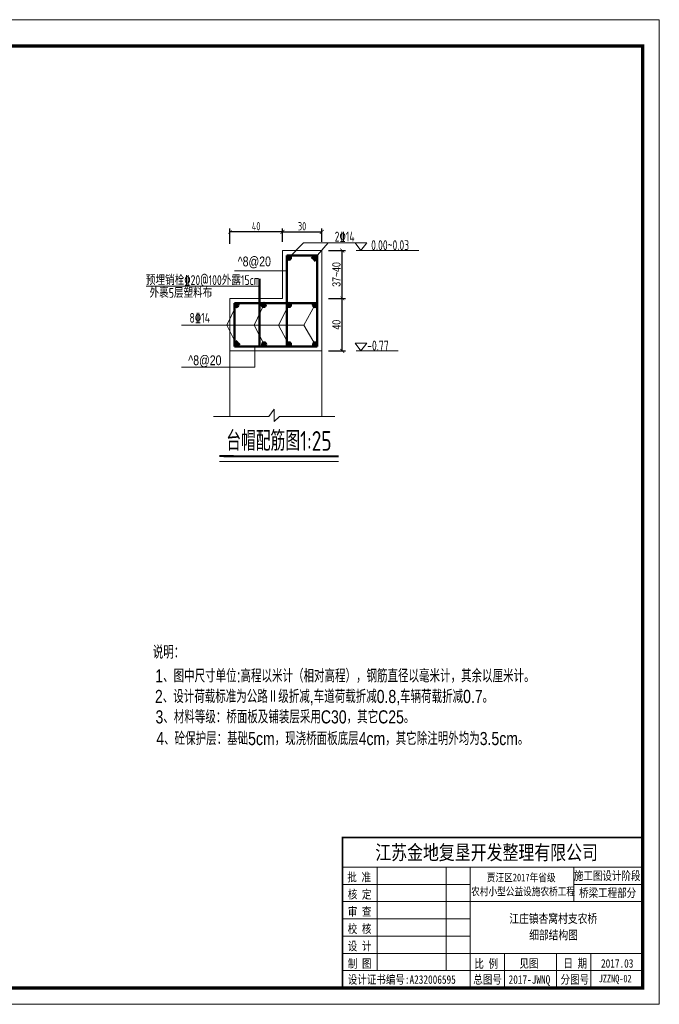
# Model space of a CAD drawing. Header units: inches. Extents: x 112594 to 193184, y 44995 to 116598.
# Tile 84 of 153: x 119131 to 121080, y 103116 to 106117. Entities that reach past the tile are written whole.
import ezdxf

# ---------------------------------------------------------------- set-up
doc = ezdxf.new("R2010")
doc.units = ezdxf.units.IN
doc.header["$MEASUREMENT"] = 0
doc.layers.get('0').update_dxf_attribs({"lineweight": 15})
doc.layers.add('1', color=7, linetype='Continuous')
for name, color, linetype, lineweight in [('BM1', 7, 'Continuous', 15), ('文字', 7, 'Continuous', 20), ('轮廓线', 1, 'Continuous', 40), ('配筋1', 1, 'Continuous', 50)]:
    doc.layers.add(name, color=color, linetype=linetype, lineweight=lineweight)
doc.styles.add('DIM_FONT', font='hztxt_e.shx', dxfattribs={"width": 0.8, "bigfont": 'hztxt.shx'})
doc.styles.add('hz-e', font='hztxt_e.shx', dxfattribs={"width": 0.75, "bigfont": 'hztxt.shx'})
doc.styles.add('HZTXT', font='tssdeng.shx', dxfattribs={"width": 0.75, "bigfont": 'hztxt.shx'})
doc.styles.add('图框', font='SIMFANG.TTF', dxfattribs={"width": 0.8, "height": 4})
doc.dimstyles.new('0.25', dxfattribs={"dimtxt": 25, "dimasz": 12, "dimexe": 10, "dimexo": 20, "dimgap": 5, "dimtad": 1, "dimdec": 0, "dimlfac": 0.25, "dimzin": 0, "dimdsep": 46, "dimtxsty": 'DIM_FONT', "dimblk": 'ARCHTICK', "dimcen": 0.09, "dimclrt": 7, "dimazin": 2, "dimtfac": 1, "dimtdec": 0, "dimtix": 1, "dimtmove": 2, "dimatfit": 3, "dimfxl": 1, "dimtolj": 1, "dimtzin": 0, "dimarcsym": 0})
doc.dimstyles.new('3', dxfattribs={"dimtxt": 25, "dimasz": 12, "dimexe": 10, "dimexo": 30, "dimgap": 5, "dimtad": 1, "dimdec": 0, "dimzin": 0, "dimdsep": 46, "dimtxsty": 'HZTXT', "dimblk": 'ARCHTICK', "dimcen": 0, "dimclrt": 7, "dimazin": 2, "dimtfac": 1, "dimtdec": 0, "dimtix": 1, "dimtmove": 2, "dimatfit": 3, "dimfxl": 250, "dimtolj": 1, "dimtzin": 0, "dimarcsym": 0})

# ---------------------------------------------------------------- blocks, each defined once
blk = doc.blocks.new('_ArchTick')
at = {"color": 0, "linetype": 'ByBlock', "const_width": 0.15}
blk.add_lwpolyline([(-0.5, -0.5), (0.5, 0.5)], dxfattribs=at)
blk = doc.blocks.new('*D2145')
at = {"color": 0, "lineweight": -2}
for p, q in [((119931.4, 105439.3), (119931.4, 105479.9)), ((119931.4, 105469.9), (120051.4, 105469.9)), ((120051.4, 105439.3), (120051.4, 105479.9))]:
    blk.add_line(p, q, dxfattribs=at)
at = {"color": 0, "lineweight": -2, "xscale": 12, "yscale": 12, "zscale": 12, "rotation": 180}
blk.add_blockref('_ArchTick', (119931.4, 105469.9), dxfattribs=at)
at = {"color": 0, "lineweight": -2, "xscale": 12, "yscale": 12, "zscale": 12}
blk.add_blockref('_ArchTick', (120051.4, 105469.9), dxfattribs=at)
at = {"color": 7, "insert": (119991.4, 105487.4), "char_height": 25, "attachment_point": 5, "style": 'HZTXT'}
blk.add_mtext('\\A1;30', dxfattribs=at)
blk = doc.blocks.new('*D2146')
at = {"color": 0, "lineweight": -2}
for p, q in [((119771.4, 105433.3), (119771.4, 105479.9)), ((119931.4, 105469.9), (119771.4, 105469.9)), ((119931.4, 105439.3), (119931.4, 105479.9))]:
    blk.add_line(p, q, dxfattribs=at)
at = {"color": 0, "lineweight": -2, "xscale": 12, "yscale": 12, "zscale": 12, "rotation": 180}
blk.add_blockref('_ArchTick', (119771.4, 105469.9), dxfattribs=at)
at = {"color": 0, "lineweight": -2, "xscale": 12, "yscale": 12, "zscale": 12}
blk.add_blockref('_ArchTick', (119931.4, 105469.9), dxfattribs=at)
at = {"color": 7, "insert": (119851.4, 105487.4), "char_height": 25, "attachment_point": 5, "style": 'HZTXT'}
blk.add_mtext('\\A1;40', dxfattribs=at)
blk = doc.blocks.new('*D2185')
at = {"color": 0, "lineweight": -2}
for p, q in [((120071.4, 105267.3), (120123.7, 105267.3)), ((120113.7, 105107.3), (120113.7, 105267.3)), ((120071.4, 105107.3), (120123.7, 105107.3))]:
    blk.add_line(p, q, dxfattribs=at)
at = {"color": 0, "lineweight": -2, "xscale": 12, "yscale": 12, "zscale": 12}
for p, rotation in [((120113.7, 105267.3), 90), ((120113.7, 105107.3), 270)]:
    blk.add_blockref('_ArchTick', p, dxfattribs=dict(at, rotation=rotation))
at = {"color": 7, "insert": (120096.2, 105187.3), "char_height": 25, "attachment_point": 5, "rotation": 90, "style": 'DIM_FONT'}
blk.add_mtext('\\A1;40', dxfattribs=at)
blk = doc.blocks.new('*D2186')
at = {"color": 0, "lineweight": -2}
for p, q in [((120071.4, 105413.3), (120123.7, 105413.3)), ((120113.7, 105267.3), (120113.7, 105413.3)), ((120071.4, 105267.3), (120123.7, 105267.3))]:
    blk.add_line(p, q, dxfattribs=at)
at = {"color": 0, "lineweight": -2, "xscale": 12, "yscale": 12, "zscale": 12}
for p, rotation in [((120113.7, 105413.3), 90), ((120113.7, 105267.3), 270)]:
    blk.add_blockref('_ArchTick', p, dxfattribs=dict(at, rotation=rotation))
at = {"color": 7, "insert": (120096.2, 105340.3), "char_height": 25, "attachment_point": 5, "rotation": 90, "style": 'DIM_FONT'}
blk.add_mtext('\\A1;37~40', dxfattribs=at)
blk = doc.blocks.new('三角形')
at = {"layer": '轮廓线', "color": 0, "lineweight": 20}
for p, q in [((24441.9, 199232.1), (24477.5, 199232.1)), ((24459.3, 199208.6), (24441.9, 199232.1)), ((24477.5, 199232.1), (24459.3, 199208.6))]:
    blk.add_line(p, q, dxfattribs=at)

msp = doc.modelspace()

# ---------------------------------------------------------------- hatches: boundary and pattern name
at = {"layer": '配筋1'}
for points in [[(119957.57949, 105391.44553, 1), (119945.4088, 105391.44553, 1)], [(120037.35645, 105391.44553, 1), (120025.18576, 105391.44553, 1)], [(119797.57949, 105247.17912, 1), (119785.4088, 105247.17912, 1)], [(119880.64608, 105247.29463, 1), (119868.47539, 105247.29463, 1)], [(119957.57949, 105247.29463, 1), (119945.4088, 105247.29463, 1)], [(120036.57737, 105246.95529, 1), (120024.40667, 105246.95529, 1)], [(119797.57949, 105127.40026, 1), (119785.4088, 105127.40026, 1)], [(119881.91077, 105127.40026, 1), (119869.74007, 105127.40026, 1)], [(119957.57949, 105127.40026, 1), (119945.4088, 105127.40026, 1)], [(120037.31992, 105127.40026, 1), (120025.14922, 105127.40026, 1)]]:
    msp.add_hatch(color=256, dxfattribs=at).paths.add_polyline_path(points)

# ---------------------------------------------------------------- linework, layer by layer
for p, q in [((119995.99071, 105436.76502), (119951.49415, 105391.44553)), ((119995.99071, 105436.76502), (120154.98388, 105436.76502)), ((120031.27111, 105391.44553), (120070.56598, 105436.76502)), ((119931.4088, 105413.31512), (119931.4088, 105267.31512)), ((120051.4088, 105413.31512), (119931.4088, 105413.31512)), ((120051.4088, 105267.31512), (120051.4088, 105413.31512)), ((119945.4088, 105351.50326), (119785.55295, 105351.50326)), ((119931.4088, 105267.31512), (119771.4088, 105267.31512)), ((119771.4088, 105267.31512), (119771.4088, 105107.31512)), ((120051.4088, 105107.31512), (120051.4088, 105267.31512)), ((119791.49415, 105247.15236), (119762.27941, 105185.99381)), ((119874.56073, 105247.29463), (119845.57666, 105185.99381)), ((119951.49415, 105247.29463), (119919.70404, 105185.99381)), ((119996.36905, 105185.99381), (120030.49202, 105246.95529)), ((119791.49415, 105127.40026), (119762.27941, 105185.99381)), ((119875.82542, 105127.40026), (119845.57666, 105185.99381)), ((119951.49415, 105127.40026), (119919.70404, 105185.99381)), ((119996.36905, 105185.99381), (120031.23457, 105127.40026)), ((119771.4088, 105107.31512), (120051.4088, 105107.31512)), ((119771.4088, 105107.31512), (119771.4088, 104907.31512)), ((119847.48606, 105121.31512), (119847.48606, 105057.86552)), ((120051.4088, 105107.31512), (120051.4088, 104907.31512)), ((119889.80281, 104907.31512), (119906.12801, 104930.33833)), ((119906.12801, 104930.33833), (119906.12801, 104892.28868)), ((119771.4088, 104907.31512), (119721.4088, 104907.31512)), ((119721.4088, 104907.31512), (119889.80281, 104907.31512)), ((119906.12801, 104892.28868), (119922.45321, 104907.31512)), ((119922.45321, 104907.31512), (120091.14676, 104907.31512)), ((119782.07235, 104770.75993), (119740.23679, 104770.75993)), ((119752.69765, 104770.75993), (119971.1677, 104770.75993)), ((119971.1677, 104770.75993), (120102.02457, 104770.75993))]:
    msp.add_line(p, q)
at = {"layer": 'BM1', "linetype": 'Continuous'}
for p, q in [((121079.21862, 106116.66631), (116836.39029, 106116.66631)), ((121079.21862, 106116.66631), (121079.21862, 103116.36325)), ((121079.21862, 103116.36325), (116836.39029, 103116.36325))]:
    msp.add_line(p, q, dxfattribs=at)
at = {"layer": 'BM1', "color": 0, "linetype": 'Continuous'}
for p, q in [((121079.21861, 106086.36022), (121079.21861, 103116.36325)), ((121079.21861, 106086.36022), (121079.21861, 103116.36325)), ((121079.21861, 106086.36022), (121079.21861, 103116.36325)), ((121079.21862, 106086.36022), (121079.21862, 103116.36325)), ((121079.21862, 106086.36022), (121079.21862, 103116.36325)), ((120114.57912, 103624.43138), (121029.22372, 103624.43138)), ((120114.57912, 103624.43138), (120114.57912, 103166.35814)), ((120114.57912, 103166.35814), (120114.57912, 103624.43138)), ((120114.57912, 103534.31862), (121029.22372, 103534.31862)), ((120219.71068, 103218.92393), (120219.71068, 103534.31862)), ((120429.97381, 103534.31862), (120429.97381, 103218.92393)), ((120503.5659, 103534.31862), (120503.5659, 103166.35814)), ((120818.96059, 103429.18705), (120818.96059, 103534.31862)), ((120114.57912, 103481.75283), (120503.5659, 103481.75283)), ((120818.96059, 103481.75283), (121029.22372, 103481.75283)), ((120114.57912, 103429.18705), (121029.22372, 103429.18705)), ((120114.57912, 103376.62127), (120503.5659, 103376.62127)), ((120114.57912, 103324.05549), (120503.5659, 103324.05549)), ((120114.57912, 103271.48971), (121029.22372, 103271.48971)), ((120608.69747, 103271.48971), (120608.69747, 103166.35814)), ((120766.39481, 103271.48971), (120766.39481, 103166.35814)), ((120871.52637, 103271.48971), (120871.52637, 103218.92393)), ((120871.52637, 103166.35814), (120871.52637, 103271.48971)), ((120114.57912, 103218.92393), (121029.22372, 103218.92393))]:
    msp.add_line(p, q, dxfattribs=at)
at = {"layer": 'BM1', "color": 0, "linetype": 'Continuous', "const_width": 9.99898}
msp.add_lwpolyline([(117004.23439, 103166.35814), (117004.23439, 106036.36532), (121029.22372, 106036.36532), (121029.22372, 103166.35814)], close=True, dxfattribs=at)
at = {"layer": 'BM1', "color": 0, "linetype": 'Continuous', "const_width": 5.25658}
msp.add_lwpolyline([(121029.22372, 103624.43138), (120114.57912, 103624.43138), (120114.57912, 103166.35814)], dxfattribs=at)
at = {"layer": '文字', "ltscale": 0.5}
for p, q in [((120347.62558, 105413.31512), (120155.94578, 105413.31512)), ((119861.82793, 105305.12741), (119516.36339, 105305.12741)), ((119996.36905, 105185.99381), (119624.25057, 105185.99381)), ((120284.28995, 105107.31512), (120155.94578, 105107.31512)), ((119847.48606, 105057.86552), (119624.10324, 105057.86552))]:
    msp.add_line(p, q, dxfattribs=at)
at = {"layer": '轮廓线'}
for p, q in [((119782.07235, 104786.34567), (119740.23679, 104786.34567)), ((119752.69765, 104786.34567), (119971.1677, 104786.34567)), ((119971.1677, 104786.34567), (120102.02457, 104786.34567))]:
    msp.add_line(p, q, dxfattribs=at)
at = {"layer": '配筋1'}
for p, q in [((120037.4088, 105397.74917), (119945.4088, 105397.74917)), ((119945.4088, 105397.74917), (119945.4088, 105121.31512)), ((120028.93975, 105397.74917), (120020.41388, 105389.30467)), ((120037.4088, 105388.81643), (120028.2748, 105381.03375)), ((120037.4088, 105121.31512), (120037.4088, 105397.74917)), ((119861.82793, 105267.31512), (119861.82793, 105327.31512)), ((119785.4088, 105253.31512), (119785.4088, 105121.31512)), ((119785.4088, 105253.31512), (120037.4088, 105253.31512)), ((119861.82793, 105121.31512), (119861.82793, 105267.31512)), ((119785.4088, 105129.90053), (119793.81387, 105138.46527)), ((119785.4088, 105121.31512), (120037.4088, 105121.31512)), ((119794.02152, 105121.31512), (119802.1843, 105130.11108))]:
    msp.add_line(p, q, dxfattribs=at)
for centre in [(119951.49415, 105391.44553), (120031.27111, 105391.44553), (119791.49414, 105247.17912), (119874.56073, 105247.29463), (119951.49415, 105247.29463), (120030.49202, 105246.95529), (119791.49415, 105127.40026), (119875.82542, 105127.40026), (119951.49415, 105127.40026), (120031.23457, 105127.40026)]:
    msp.add_circle(centre, 6.08535, dxfattribs=at)

# ---------------------------------------------------------------- block references
at = {"layer": '文字', "ltscale": 0.5}
for p in [(95711.26484, -93795.2371), (95711.26484, -94101.2371)]:
    msp.add_blockref('三角形', p, dxfattribs=at)

# ---------------------------------------------------------------- texts
at = {"style": 'hz-e', "width": 0.8}
for s, p in [('说明：', (119536.46524, 104169.4128)), ('1、图中尺寸单位:高程以米计（相对高程），钢筋直径以毫米计，其余以厘米计。', (119544.09343, 104097.0901)), ('2、设计荷载标准为公路Ⅱ级折减,车道荷载折减0.8,车辆荷载折减0.7。', (119543.0491, 104034.45314)), ('3、材料等级：桥面板及铺装层采用C30，其它C25。', (119544.83175, 103972.19641)), ('4、砼保护层：基础5cm，现浇桥面板底层4cm，其它除注明外均为3.5cm。', (119547.25465, 103906.1739))]:
    msp.add_text(s, height=40, dxfattribs=at).set_placement(p)
at = {"layer": '1', "color": 7, "linetype": 'Continuous', "style": '图框', "width": 0.8}
for s, height, p in [('江苏金地复垦开发整理有限公司 ', 44.4121037, (120214.38669, 103556.91841)), ('批 准', 25.907061, (120129.29858, 103490.65126)), ('贾汪区2017年省级', 23.551873, (120554.27891, 103490.9856)), ('核 定', 25.907061, (120130.62141, 103438.3574)), ('农村小型公益设施农桥工程', 23.5518732, (120506.55637, 103448.37775)), ('审 查', 25.907061, (120130.62141, 103385.79161)), ('校 核', 25.907061, (120130.62141, 103333.22583)), ('设 计', 25.907061, (120130.62141, 103280.66005)), ('制 图', 25.907061, (120130.96238, 103227.36669)), ('比 例', 25.907061, (120516.38271, 103227.0888)), ('见图', 25.907061, (120653.70339, 103228.011)), ('日 期', 25.907061, (120787.69386, 103228.011)), ('2017.03', 25.907061, (120902.28519, 103228.011)), ('设计证书编号:A232006595 ', 25.9070605, (120130.63802, 103178.88792)), ('总图号', 25.907061, (120512.97817, 103179.04134)), ('2017-JWNQ', 25.907061, (120620.72638, 103179.04134)), ('分图号', 25.907061, (120778.98447, 103179.04134))]:
    msp.add_text(s, height=height, dxfattribs=at).set_placement(p)
at = {"layer": '1', "color": 7, "linetype": 'Continuous', "char_height": 25.907061, "width": 215.1817481, "attachment_point": 5, "style": '图框'}
for s, insert in [('施工图设计阶段', (120920.96365, 103506.50204)), ('桥梁工程部分', (120922.48256, 103454.41355))]:
    msp.add_mtext(s, dxfattribs=dict(at, insert=insert))
at = {"layer": 'BM1', "color": 0, "linetype": 'Continuous', "style": '图框', "width": 0.8}
msp.add_text('JZZNQ-02', height=23, dxfattribs=at).set_placement((120895.34139, 103183.43908))
at = {"layer": '文字', "style": 'HZTXT', "width": 0.75}
msp.add_text('2%%13214', height=30, dxfattribs=at).set_placement((120090.67852, 105440.61411))
at = {"layer": '文字', "ltscale": 0.5, "style": 'HZTXT', "width": 0.75}
for s, p in [('0.00~0.03', (120201.80164, 105414.6817)), ('预埋销栓%%13220@100外露15cm', (119515.38666, 105308.02705)), ('外裹5层塑料布', (119526.71616, 105269.2121)), ('8%%13214', (119648.31126, 105193.19787)), ('-0.77', (120189.70773, 105108.6817))]:
    msp.add_text(s, height=30, dxfattribs=at).set_placement(p)
at = {"layer": '文字', "linetype": 'Continuous', "style": '图框', "width": 0.8}
for s, p in [('江庄镇杏窝村支农桥', (120622.84466, 103364.1427)), ('细部结构图', (120683.26293, 103314.0874))]:
    msp.add_text(s, height=27.27551, dxfattribs=at).set_placement(p)
at = {"layer": '文字', "attachment_point": 1}
for s, insert, char_height, width, style in [('^ 8@20', (119795.29478, 105394.93066), 30, 322.9333333, 'DIM_FONT'), ('^ 8@20', (119644.58096, 105093.8288), 30, 322.9333333, 'DIM_FONT'), ('\\pt533.33;台帽配筋图1:25', (119760.30422, 104863.13494), 60, 661.0096552, 'HZTXT')]:
    msp.add_mtext(s, dxfattribs=dict(at, insert=insert, char_height=char_height, width=width, style=style))

# ---------------------------------------------------------------- dimensions: what is measured, and where the dimension line sits
for base, p2, text, picture, middle in [((119771.4088, 105469.9434), (119771.4088, 105403.31512), '40', '*D2146', (119851.4088, 105487.4434)), ((120051.4088, 105469.9434), (120051.4088, 105409.31512), '30', '*D2145', (119991.4088, 105487.4434))]:
    dim = msp.add_linear_dim(base=base, p1=(119931.4088, 105409.31512), p2=p2, text=text, dimstyle='3')
    dim.commit()
    dim.dimension.update_dxf_attribs({"geometry": picture, "text_midpoint": middle})
for base, p1, p2, text, picture, middle in [((120113.7007491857, 105413.3151192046), (120051.4087986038, 105267.3151192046), (120051.4087986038, 105413.3151192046), '<>~40', '*D2186', (120096.2007491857, 105340.3151192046)), ((120113.70075, 105267.31512), (120051.4088, 105107.31512), (120051.4088, 105267.31512), '40', '*D2185', (120096.20075, 105187.31512))]:
    dim = msp.add_linear_dim(base=base, p1=p1, p2=p2, angle=90, text=text, dimstyle='0.25')
    dim.commit()
    dim.dimension.update_dxf_attribs({"geometry": picture, "text_midpoint": middle})

doc.saveas('drawing.dxf')
